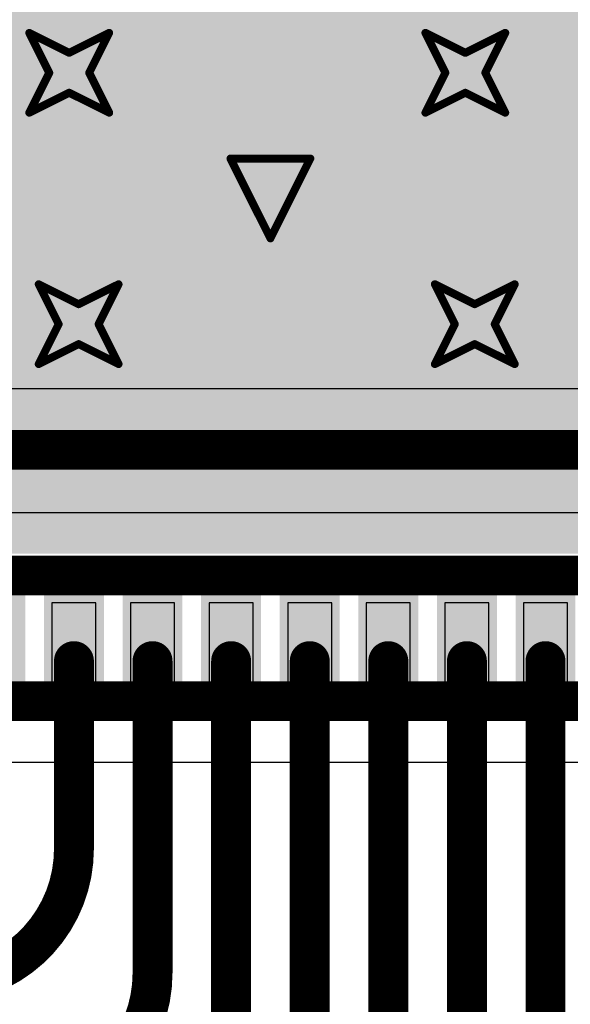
# Model space of a CAD drawing. Header units: inches. Extents: x -0.03 to 9.71, y 0 to 4.44.
# Tile 54 of 118: x 0.9 to 1.04, y 1.67 to 1.91. Entities that reach past the tile are written whole.
import ezdxf

# ---------------------------------------------------------------- set-up
doc = ezdxf.new("R2010")
doc.units = ezdxf.units.IN
doc.header["$MEASUREMENT"] = 0
for name, color, linetype in [('Bottom Layer', 5, 'Continuous'), ('Drill Drawing', 1, 'Continuous'), ('Layer 1', 16, 'Continuous'), ('Layer 2', 76, 'Continuous'), ('Top Layer', 1, 'Continuous'), ('Top Paste', 8, 'Continuous'), ('Top Solder', 216, 'Continuous'), ('Via Holes', 16, 'Continuous')]:
    doc.layers.add(name, color=color, linetype=linetype)

# ---------------------------------------------------------------- blocks, each defined once
blk = doc.blocks.new('40_LFCSP_WQ__6_6__6')
at = {"layer": 'Top Layer'}
for points in [[(0.08701, 0.08701), (0.08701, -0.08701), (-0.08701, -0.08701), (-0.08701, 0.08701)], [(-0.10138, 0.05472), (-0.10138, 0.0437), (-0.12756, 0.0437), (-0.12756, 0.05472)], [(-0.10138, 0.03504), (-0.10138, 0.02402), (-0.12756, 0.02402), (-0.12756, 0.03504)], [(-0.10138, 0.01535), (-0.10138, 0.00433), (-0.12756, 0.00433), (-0.12756, 0.01535)], [(-0.10138, -0.00433), (-0.10138, -0.01535), (-0.12756, -0.01535), (-0.12756, -0.00433)], [(-0.10138, -0.02402), (-0.10138, -0.03504), (-0.12756, -0.03504), (-0.12756, -0.02402)], [(-0.10138, -0.0437), (-0.10138, -0.05472), (-0.12756, -0.05472), (-0.12756, -0.0437)], [(-0.10138, -0.06339), (-0.10138, -0.07441), (-0.12756, -0.07441), (-0.12756, -0.06339)]]:
    blk.add_hatch(color=1, dxfattribs=at).paths.add_polyline_path(points)
at = {"layer": 'Top Solder'}
for points in [[(0.08901, 0.08901), (0.08901, -0.08901), (-0.08901, -0.08901), (-0.08901, 0.08901)], [(-0.09938, 0.07641), (-0.09938, 0.06139), (-0.12956, 0.06139), (-0.12956, 0.07641)], [(-0.09938, 0.05672), (-0.09938, 0.0417), (-0.12956, 0.0417), (-0.12956, 0.05672)], [(-0.09938, 0.03704), (-0.09938, 0.02202), (-0.12956, 0.02202), (-0.12956, 0.03704)], [(-0.09938, 0.01735), (-0.09938, 0.00233), (-0.12956, 0.00233), (-0.12956, 0.01735)], [(-0.09938, -0.00233), (-0.09938, -0.01735), (-0.12956, -0.01735), (-0.12956, -0.00233)], [(-0.09938, -0.02202), (-0.09938, -0.03704), (-0.12956, -0.03704), (-0.12956, -0.02202)], [(-0.09938, -0.0417), (-0.09938, -0.05672), (-0.12956, -0.05672), (-0.12956, -0.0417)], [(-0.09938, -0.06139), (-0.09938, -0.07641), (-0.12956, -0.07641), (-0.12956, -0.06139)]]:
    blk.add_hatch(color=216, dxfattribs=at).paths.add_polyline_path(points)
at = {"layer": 'Top Paste'}
for p, q in [((-0.07874, 0.07874), (-0.07874, -0.07874)), ((-0.10138, 0.05472), (-0.12756, 0.05472)), ((-0.12756, 0.05472), (-0.12756, 0.0437)), ((-0.10138, 0.05472), (-0.10138, 0.05472)), ((-0.10138, 0.0437), (-0.10138, 0.05472)), ((-0.12756, 0.0437), (-0.10138, 0.0437)), ((-0.10138, 0.03504), (-0.12756, 0.03504)), ((-0.12756, 0.03504), (-0.12756, 0.02402)), ((-0.10138, 0.03504), (-0.10138, 0.03504)), ((-0.10138, 0.02402), (-0.10138, 0.03504)), ((-0.12756, 0.02402), (-0.10138, 0.02402)), ((-0.10138, 0.01535), (-0.12756, 0.01535)), ((-0.12756, 0.01535), (-0.12756, 0.00433)), ((-0.10138, 0.01535), (-0.10138, 0.01535)), ((-0.10138, 0.00433), (-0.10138, 0.01535)), ((-0.12756, 0.00433), (-0.10138, 0.00433)), ((-0.10138, -0.00433), (-0.12756, -0.00433)), ((-0.12756, -0.00433), (-0.12756, -0.01535)), ((-0.10138, -0.00433), (-0.10138, -0.00433)), ((-0.10138, -0.01535), (-0.10138, -0.00433)), ((-0.12756, -0.01535), (-0.10138, -0.01535)), ((-0.10138, -0.02402), (-0.12756, -0.02402)), ((-0.12756, -0.02402), (-0.12756, -0.03504)), ((-0.10138, -0.02402), (-0.10138, -0.02402)), ((-0.10138, -0.03504), (-0.10138, -0.02402)), ((-0.12756, -0.03504), (-0.10138, -0.03504)), ((-0.10138, -0.0437), (-0.12756, -0.0437)), ((-0.12756, -0.0437), (-0.12756, -0.05472)), ((-0.10138, -0.0437), (-0.10138, -0.0437)), ((-0.10138, -0.05472), (-0.10138, -0.0437)), ((-0.12756, -0.05472), (-0.10138, -0.05472)), ((-0.10138, -0.06339), (-0.12756, -0.06339)), ((-0.12756, -0.06339), (-0.12756, -0.07441)), ((-0.10138, -0.06339), (-0.10138, -0.06339)), ((-0.10138, -0.07441), (-0.10138, -0.06339)), ((-0.12756, -0.07441), (-0.10138, -0.07441))]:
    blk.add_line(p, q, dxfattribs=at)

msp = doc.modelspace()

# ---------------------------------------------------------------- hatches: boundary and pattern name
at = {"layer": 'Bottom Layer'}
h = msp.add_hatch(color=5, dxfattribs=at)
edge = h.paths.add_edge_path()
edge.add_arc((0.91496, 1.90158), 0.01181, 0, 360)
h = msp.add_hatch(color=5, dxfattribs=at)
edge = h.paths.add_edge_path()
edge.add_arc((1.01417, 1.90158), 0.01181, 0, 360)
h = msp.add_hatch(color=5, dxfattribs=at)
edge = h.paths.add_edge_path()
edge.add_arc((0.96535, 1.87008), 0.02362, 0, 360)
h = msp.add_hatch(color=5, dxfattribs=at)
edge = h.paths.add_edge_path()
edge.add_arc((0.91732, 1.83858), 0.01181, 0, 360)
h = msp.add_hatch(color=5, dxfattribs=at)
edge = h.paths.add_edge_path()
edge.add_arc((1.01654, 1.83858), 0.01181, 0, 360)
at = {"layer": 'Layer 1'}
h = msp.add_hatch(color=16, dxfattribs=at)
edge = h.paths.add_edge_path()
edge.add_arc((0.91496, 1.90158), 0.01181, 0, 360)
h = msp.add_hatch(color=16, dxfattribs=at)
edge = h.paths.add_edge_path()
edge.add_arc((1.01417, 1.90158), 0.01181, 0, 360)
h = msp.add_hatch(color=16, dxfattribs=at)
edge = h.paths.add_edge_path()
edge.add_arc((0.96535, 1.87008), 0.02362, 0, 360)
h = msp.add_hatch(color=16, dxfattribs=at)
edge = h.paths.add_edge_path()
edge.add_arc((0.91732, 1.83858), 0.01181, 0, 360)
h = msp.add_hatch(color=16, dxfattribs=at)
edge = h.paths.add_edge_path()
edge.add_arc((1.01654, 1.83858), 0.01181, 0, 360)
at = {"layer": 'Layer 2'}
h = msp.add_hatch(color=76, dxfattribs=at)
edge = h.paths.add_edge_path()
edge.add_arc((0.91496, 1.90158), 0.01181, 0, 360)
h = msp.add_hatch(color=76, dxfattribs=at)
edge = h.paths.add_edge_path()
edge.add_arc((1.01417, 1.90158), 0.01181, 0, 360)
h = msp.add_hatch(color=76, dxfattribs=at)
edge = h.paths.add_edge_path()
edge.add_arc((0.96535, 1.87008), 0.02362, 0, 360)
h = msp.add_hatch(color=76, dxfattribs=at)
edge = h.paths.add_edge_path()
edge.add_arc((0.91732, 1.83858), 0.01181, 0, 360)
h = msp.add_hatch(color=76, dxfattribs=at)
edge = h.paths.add_edge_path()
edge.add_arc((1.01654, 1.83858), 0.01181, 0, 360)
at = {"layer": 'Top Layer'}
h = msp.add_hatch(color=1, dxfattribs=at)
edge = h.paths.add_edge_path()
edge.add_arc((0.91496, 1.90158), 0.01181, 0, 360)
h = msp.add_hatch(color=1, dxfattribs=at)
edge = h.paths.add_edge_path()
edge.add_arc((1.01417, 1.90158), 0.01181, 0, 360)
h = msp.add_hatch(color=1, dxfattribs=at)
edge = h.paths.add_edge_path()
edge.add_arc((0.96535, 1.87008), 0.02362, 0, 360)
h = msp.add_hatch(color=1, dxfattribs=at)
edge = h.paths.add_edge_path()
edge.add_arc((0.91732, 1.83858), 0.01181, 0, 360)
h = msp.add_hatch(color=1, dxfattribs=at)
edge = h.paths.add_edge_path()
edge.add_arc((1.01654, 1.83858), 0.01181, 0, 360)
at = {"layer": 'Via Holes'}
h = msp.add_hatch(color=7, dxfattribs=at)
edge = h.paths.add_edge_path()
edge.add_arc((0.91496, 1.90158), 0.00591, 0, 360)
h = msp.add_hatch(color=7, dxfattribs=at)
edge = h.paths.add_edge_path()
edge.add_arc((1.01417, 1.90158), 0.00591, 0, 360)
h = msp.add_hatch(color=7, dxfattribs=at)
edge = h.paths.add_edge_path()
edge.add_arc((0.96535, 1.87008), 0.01378, 0, 360)
h = msp.add_hatch(color=7, dxfattribs=at)
edge = h.paths.add_edge_path()
edge.add_arc((0.91732, 1.83858), 0.00591, 0, 360)
h = msp.add_hatch(color=7, dxfattribs=at)
edge = h.paths.add_edge_path()
edge.add_arc((1.01654, 1.83858), 0.00591, 0, 360)

# ---------------------------------------------------------------- linework, layer by layer
at = {"layer": 'Bottom Layer'}
for p, q in [((1.89705, 1.82238), (0.72815, 1.82238)), ((0.88029, 1.7288), (1.96004, 1.7288))]:
    msp.add_line(p, q, dxfattribs=at)
at = {"layer": 'Bottom Layer', "const_width": 0.01}
for points in [[(0.7126, 1.80709), (1.9126, 1.80709)], [(0.74409, 1.77559), (1.94409, 1.77559)], [(0.77559, 1.7441), (1.97559, 1.7441)]]:
    msp.add_lwpolyline(points, dxfattribs=at)
at = {"layer": 'Drill Drawing', "const_width": 0.002}
for points in [[(0.90496, 1.91158), (0.91496, 1.90658)], [(0.90496, 1.91158), (0.90996, 1.90158)], [(0.91496, 1.90658), (0.92496, 1.91158)], [(0.91996, 1.90158), (0.92496, 1.91158)], [(1.00417, 1.91158), (1.01417, 1.90658)], [(1.00417, 1.91158), (1.00917, 1.90158)], [(1.01417, 1.90658), (1.02417, 1.91158)], [(1.01917, 1.90158), (1.02417, 1.91158)], [(0.90496, 1.89158), (0.90996, 1.90158)], [(0.91996, 1.90158), (0.92496, 1.89158)], [(1.00417, 1.89158), (1.00917, 1.90158)], [(1.01917, 1.90158), (1.02417, 1.89158)], [(0.90496, 1.89158), (0.91496, 1.89658)], [(0.91496, 1.89658), (0.92496, 1.89158)], [(1.00417, 1.89158), (1.01417, 1.89658)], [(1.01417, 1.89658), (1.02417, 1.89158)], [(0.95535, 1.88008), (0.97535, 1.88008)], [(0.95535, 1.88008), (0.96535, 1.86008)], [(0.96535, 1.86008), (0.97535, 1.88008)], [(0.90732, 1.84858), (0.91732, 1.84358)], [(0.90732, 1.84858), (0.91232, 1.83858)], [(0.91732, 1.84358), (0.92732, 1.84858)], [(0.92232, 1.83858), (0.92732, 1.84858)], [(1.00654, 1.84858), (1.01654, 1.84358)], [(1.00654, 1.84858), (1.01154, 1.83858)], [(1.01654, 1.84358), (1.02654, 1.84858)], [(1.02154, 1.83858), (1.02654, 1.84858)], [(0.90732, 1.82858), (0.91232, 1.83858)], [(0.92232, 1.83858), (0.92732, 1.82858)], [(1.00654, 1.82858), (1.01154, 1.83858)], [(1.02154, 1.83858), (1.02654, 1.82858)], [(0.90732, 1.82858), (0.91732, 1.83358)], [(0.91732, 1.83358), (0.92732, 1.82858)], [(1.00654, 1.82858), (1.01654, 1.83358)], [(1.01654, 1.83358), (1.02654, 1.82858)]]:
    msp.add_lwpolyline(points, dxfattribs=at)
at = {"layer": 'Drill Drawing', "const_width": 0.001}
for points in [[(0.90446, 1.91158, 1), (0.90546, 1.91158, 1)], [(0.90446, 1.91158, 1), (0.90546, 1.91158, 1)], [(0.92446, 1.91158, 1), (0.92546, 1.91158, 1)], [(0.92446, 1.91158, 1), (0.92546, 1.91158, 1)], [(1.00367, 1.91158, 1), (1.00467, 1.91158, 1)], [(1.00367, 1.91158, 1), (1.00467, 1.91158, 1)], [(1.02367, 1.91158, 1), (1.02467, 1.91158, 1)], [(1.02367, 1.91158, 1), (1.02467, 1.91158, 1)], [(0.91446, 1.90658, 1), (0.91546, 1.90658, 1)], [(0.91446, 1.90658, 1), (0.91546, 1.90658, 1)], [(1.01367, 1.90658, 1), (1.01467, 1.90658, 1)], [(1.01367, 1.90658, 1), (1.01467, 1.90658, 1)], [(0.90946, 1.90158, 1), (0.91046, 1.90158, 1)], [(0.90946, 1.90158, 1), (0.91046, 1.90158, 1)], [(0.91946, 1.90158, 1), (0.92046, 1.90158, 1)], [(0.91946, 1.90158, 1), (0.92046, 1.90158, 1)], [(1.00867, 1.90158, 1), (1.00967, 1.90158, 1)], [(1.00867, 1.90158, 1), (1.00967, 1.90158, 1)], [(1.01867, 1.90158, 1), (1.01967, 1.90158, 1)], [(1.01867, 1.90158, 1), (1.01967, 1.90158, 1)], [(0.91446, 1.89658, 1), (0.91546, 1.89658, 1)], [(0.91446, 1.89658, 1), (0.91546, 1.89658, 1)], [(1.01367, 1.89658, 1), (1.01467, 1.89658, 1)], [(1.01367, 1.89658, 1), (1.01467, 1.89658, 1)], [(0.90446, 1.89158, 1), (0.90546, 1.89158, 1)], [(0.90446, 1.89158, 1), (0.90546, 1.89158, 1)], [(0.92446, 1.89158, 1), (0.92546, 1.89158, 1)], [(0.92446, 1.89158, 1), (0.92546, 1.89158, 1)], [(1.00367, 1.89158, 1), (1.00467, 1.89158, 1)], [(1.00367, 1.89158, 1), (1.00467, 1.89158, 1)], [(1.02367, 1.89158, 1), (1.02467, 1.89158, 1)], [(1.02367, 1.89158, 1), (1.02467, 1.89158, 1)], [(0.95485, 1.88008, 1), (0.95585, 1.88008, 1)], [(0.95485, 1.88008, 1), (0.95585, 1.88008, 1)], [(0.97485, 1.88008, 1), (0.97585, 1.88008, 1)], [(0.97485, 1.88008, 1), (0.97585, 1.88008, 1)], [(0.96485, 1.86008, 1), (0.96585, 1.86008, 1)], [(0.96485, 1.86008, 1), (0.96585, 1.86008, 1)], [(0.90682, 1.84858, 1), (0.90782, 1.84858, 1)], [(0.90682, 1.84858, 1), (0.90782, 1.84858, 1)], [(0.92682, 1.84858, 1), (0.92782, 1.84858, 1)], [(0.92682, 1.84858, 1), (0.92782, 1.84858, 1)], [(1.00604, 1.84858, 1), (1.00704, 1.84858, 1)], [(1.00604, 1.84858, 1), (1.00704, 1.84858, 1)], [(1.02604, 1.84858, 1), (1.02704, 1.84858, 1)], [(1.02604, 1.84858, 1), (1.02704, 1.84858, 1)], [(0.91682, 1.84358, 1), (0.91782, 1.84358, 1)], [(0.91682, 1.84358, 1), (0.91782, 1.84358, 1)], [(1.01604, 1.84358, 1), (1.01704, 1.84358, 1)], [(1.01604, 1.84358, 1), (1.01704, 1.84358, 1)], [(0.91182, 1.83858, 1), (0.91282, 1.83858, 1)], [(0.91182, 1.83858, 1), (0.91282, 1.83858, 1)], [(0.92182, 1.83858, 1), (0.92282, 1.83858, 1)], [(0.92182, 1.83858, 1), (0.92282, 1.83858, 1)], [(1.01104, 1.83858, 1), (1.01204, 1.83858, 1)], [(1.01104, 1.83858, 1), (1.01204, 1.83858, 1)], [(1.02104, 1.83858, 1), (1.02204, 1.83858, 1)], [(1.02104, 1.83858, 1), (1.02204, 1.83858, 1)], [(0.91682, 1.83358, 1), (0.91782, 1.83358, 1)], [(0.91682, 1.83358, 1), (0.91782, 1.83358, 1)], [(1.01604, 1.83358, 1), (1.01704, 1.83358, 1)], [(1.01604, 1.83358, 1), (1.01704, 1.83358, 1)], [(0.90682, 1.82858, 1), (0.90782, 1.82858, 1)], [(0.90682, 1.82858, 1), (0.90782, 1.82858, 1)], [(0.92682, 1.82858, 1), (0.92782, 1.82858, 1)], [(0.92682, 1.82858, 1), (0.92782, 1.82858, 1)], [(1.00604, 1.82858, 1), (1.00704, 1.82858, 1)], [(1.00604, 1.82858, 1), (1.00704, 1.82858, 1)], [(1.02604, 1.82858, 1), (1.02704, 1.82858, 1)], [(1.02604, 1.82858, 1), (1.02704, 1.82858, 1)]]:
    msp.add_lwpolyline(points, format="xyb", close=True, dxfattribs=at)
at = {"layer": 'Top Layer'}
for p, q in [((0.92031, 1.7787), (0.90063, 1.7787)), ((0.95134, 1.7787), (0.92031, 1.7787)), ((0.92031, 1.7787), (0.92031, 1.7787)), ((1.05673, 1.7787), (0.95134, 1.7787)), ((0.95134, 1.7787), (0.95134, 1.7787))]:
    msp.add_line(p, q, dxfattribs=at)
at = {"layer": 'Top Layer', "const_width": 0.01}
for points in [[(0.91614, 1.70707), (0.91614, 1.75413)], [(0.93583, 1.67598), (0.93583, 1.75413)], [(0.95551, 1.65744), (0.95551, 1.75413)], [(0.9752, 1.64119), (0.9752, 1.75413)], [(0.99488, 1.63937), (0.99488, 1.75413)], [(1.01457, 1.63877), (1.01457, 1.75413)], [(1.03425, 1.64208), (1.03425, 1.75413)]]:
    msp.add_lwpolyline(points, dxfattribs=at)
at = {"layer": 'Top Layer', "const_width": 0.005}
for points in [[(0.91364, 1.75413, 1), (0.91864, 1.75413, 1)], [(0.93333, 1.75413, 1), (0.93833, 1.75413, 1)], [(0.95301, 1.75413, 1), (0.95801, 1.75413, 1)], [(0.9727, 1.75413, 1), (0.9777, 1.75413, 1)], [(0.99238, 1.75413, 1), (0.99738, 1.75413, 1)], [(1.01207, 1.75413, 1), (1.01707, 1.75413, 1)], [(1.03175, 1.75413, 1), (1.03675, 1.75413, 1)], [(0.91364, 1.70707, 1), (0.91864, 1.70707, 1)], [(0.91364, 1.70707, 1), (0.91864, 1.70707, 1)], [(0.93333, 1.67598, 1), (0.93833, 1.67598, 1)], [(0.93333, 1.67598, 1), (0.93833, 1.67598, 1)]]:
    msp.add_lwpolyline(points, format="xyb", close=True, dxfattribs=at)
at = {"layer": 'Top Layer', "const_width": 0.01}
for points in [[(0.91614, 1.70707, -0.414214), (0.8823, 1.67323)], [(0.93583, 1.67598, -0.414214), (0.90157, 1.64173)]]:
    msp.add_lwpolyline(points, format="xyb", dxfattribs=at)

# ---------------------------------------------------------------- block references
at = {"rotation": 90}
msp.add_blockref('40_LFCSP_WQ__6_6__6', (0.96535, 1.87008), dxfattribs=at)

doc.saveas('drawing.dxf')
